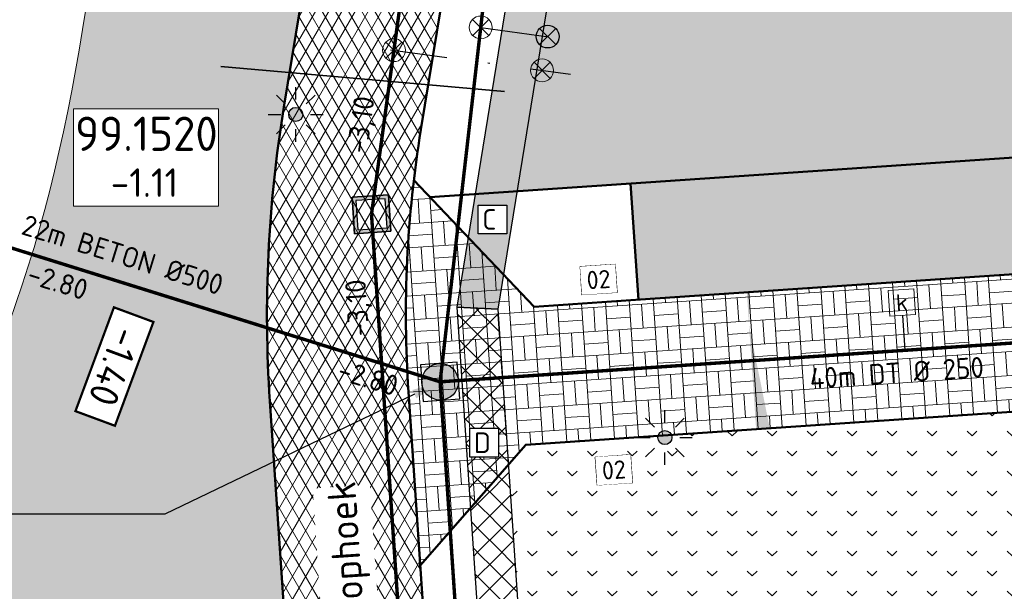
# Model space of a CAD drawing. Header units: metres. Extents: x 240159 to 241664, y 578380 to 583939.
# Tile 33 of 71: x 240513 to 240556, y 583579 to 583604. Entities that reach past the tile are written whole.
import ezdxf
from ezdxf import colors
from ezdxf.entities.mleader import LeaderData, LeaderLine
from ezdxf.enums import TextEntityAlignment as Align
from ezdxf.math import Vec2, Vec3

# ---------------------------------------------------------------- set-up
doc = ezdxf.new("R2010")
doc.units = ezdxf.units.M
doc.set_wipeout_variables(frame=1)
doc.linetypes.add('RI-HWA_HUISAANSLUITING', pattern=[4.8, 3, -1.8])
doc.linetypes.add('RI-VWA_HUISAANSLUITING', pattern=[6.1, 2.5, -1.8, 0, -1.8])
for name, color, linetype, lineweight in [('N-AL-HOOGTELABEL-S', 7, 'Continuous', 13), ('N-GV-GR-BOLLEN-A', 92, 'Continuous', 9), ('N-WE-IE-MEUBILAIR_WEGMEUBILAIR_LICHTMAST_MET_PASTEGEL-S', 7, 'Continuous', 25), ('N-WE-KL-MANTELBUIS-G', 7, 'KL-MANTELBUIS-N', 35), ('N-WE-KL-TRACE_WENSTRACE-A', 7, 'Continuous', 25), ('N-WE-RI-BOB-T', 7, 'Continuous', 13), ('N-WE-RI-MATERIAAL_DIAMETER_LENGTE-T', 7, 'Continuous', 13), ('N-WE-RI-STROOMRICHTING-S', 7, 'Continuous', 13), ('N-WE-VH-KANTOPSLUITING_BANDNUMMER-S', 7, 'Continuous', 13), ('N-WE-VH-KANTVERHARDING-GD', 4, 'Continuous', 50), ('N-WE-VH-VERHARDING_ASFALT_DEKLAAG-A', 252, 'Continuous', 18), ('N-WE-VH-VERHARDING_BETONSTRAATSTEEN_KEIFORMAAT_GRIJS-A', 251, 'Continuous', 9), ('N-WE-VH-VERHARDING_HALFVERHARDING-A', 234, 'Continuous', 9), ('N-WE-VH-VERKANTING-S', 7, 'Continuous', 25), ('X-XX-AL-VERWIJZING-T25', 7, 'Continuous', 25)]:
    doc.layers.add(name, color=color, linetype=linetype, lineweight=lineweight)
for name, color, linetype, lineweight, true_color in [('N-WE-RI-HWA_HUISAANSLUITING_PVC_125-G', 150, 'RI-HWA_HUISAANSLUITING', 25, 0x007fff), ('N-WE-RI-HWA_HULPSTUK-ONTSTOPPINGSSTUK-S', 150, 'Continuous', 25, 0x007fff), ('N-WE-RI-HWA_HULPSTUK_INLAAT-S', 150, 'Continuous', 13, 0x007fff), ('N-WE-RI-HWA_KOLK-S', 150, 'Continuous', 25, 0x007fff), ('N-WE-RI-HWA_LEIDINGINFO-S', 150, 'Continuous', 13, 0x007fff), ('N-WE-RI-HWA_RIOOLPUT-S', 150, 'Continuous', 13, 0x007fff), ('N-WE-RI-HWA_TRANSPORTLEIDING_BETON_500-G', 150, 'Continuous', 20, 0x007fff), ('N-WE-RI-VWA_HUISAANSLUITING_PVC_125-G', 20, 'RI-VWA_HUISAANSLUITING', 25, 0xff3f00), ('N-WE-RI-VWA_HULPSTUK_INLAAT-S', 20, 'Continuous', 13, 0xff3f00), ('N-WE-RI-VWA_HULPSTUK_ONTSTOPPINGSSTUK-S', 20, 'Continuous', 13, 0xff3f00), ('N-WE-RI-VWA_LEIDINGINFO-S', 20, 'Continuous', 13, 0xff3f00), ('N-WE-RI-VWA_PUTNUMMER-S', 20, 'Continuous', 13, 0xff3f00), ('N-WE-RI-VWA_RIOOLPUT-S', 20, 'Continuous', 13, 0xff3f00), ('N-WE-RI-VWA_TRANSPORTLEIDING_BETON_500-G', 20, 'Continuous', 20, 0xff3f00), ('X-XX-AL-VERWIJZING-NUTS_C-T18', 7, 'Continuous', 25, 0x01fe01), ('X-XX-AL-VERWIJZING-NUTS_D-T18', 7, 'Continuous', 25, 0xfe01fe)]:
    doc.layers.add(name, color=color, linetype=linetype, lineweight=lineweight, true_color=true_color)
doc.layers.add('X-XX-AL-HULPLIJN-G', color=6, linetype='Continuous', lineweight=18, plot=False)
doc.styles.add('NLCS-ISO', font='NLCS-ISO.ttf')
doc.styles.add('NLCS-ISO-ANNOTATIEF-T25', font='NLCS-ISO.ttf', dxfattribs={"height": 2.5})
doc.styles.add('NLCS-ISO-M1000-T25', font='NLCS-ISO.ttf', dxfattribs={"height": 2.5})
doc.linetypes.add('KL-MANTELBUIS-N', pattern='A,0,-2,[80,NLCS.SHX,S=1,R=0,X=0,Y=0],-2', length=4)
pattern_1 = [(45, (0, 0), (-0.5303300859, 0.5303300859), [0.5]), (135, (0, 0), (-0.5303300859, -0.5303300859), [0.5])]
pattern_2 = [(45, (0, 0), (-0.8749916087, 0.8749916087), [0.3, -0.937425]), (135, (0, 0), (-0.8749916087, -0.8749916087), [0.3, -0.937425])]

# ---------------------------------------------------------------- blocks, each defined once
blk = doc.blocks.new('*U39')
at = {"lineweight": -3}
h = blk.add_hatch(color=256, dxfattribs=at)
h.dxf.hatch_style = 1
h.paths.add_polyline_path([(2.13, -1.86), (1.86, 2.13), (-2.13, 1.86), (-1.86, -2.13)])
h.paths.add_polyline_path([(-1.49, -1.7), (-1.7, 1.49), (1.49, 1.7), (1.7, -1.49)], flags=16)
at = {"lineweight": -3, "flags": 128}
for points in [[(2.13, -1.86), (-1.86, -2.13), (-2.13, 1.86), (1.86, 2.13)], [(-2.13, 1.86), (-1.86, -2.13), (2.13, -1.86), (1.86, 2.13)], [(-1.7, 1.49), (-1.49, -1.7), (1.7, -1.49), (1.49, 1.7)]]:
    blk.add_lwpolyline(points, close=True, dxfattribs=at)
blk = doc.blocks.new('*U51')
h = blk.add_hatch(color=256)
h.dxf.hatch_style = 1
h.paths.add_polyline_path([(-1.99, -0.15, 1), (1.99, 0.15, 1)])
at = {"lineweight": -3, "flags": 128}
blk.add_lwpolyline([(-1.85, -2.14), (2.14, -1.85), (1.85, 2.14), (-2.14, 1.85)], close=True, dxfattribs=at)
at = {"lineweight": -3}
blk.add_circle((0, 0), 2, dxfattribs=at)
blk = doc.blocks.new('SRI-PUTNUMMER-SO')
blk.add_wipeout([(-18.263, 4.251), (-5.557, 4.251), (-5.557, -4.289), (-18.263, -4.289)])
blk.add_lwpolyline([(-18.263, 4.251), (-5.557, 4.251), (-5.557, -4.289), (-18.263, -4.289)], close=True)
at = {"ltscale": 0.1, "style": 'NLCS-ISO'}
blk.add_attdef('PUTNR', text='', height=3.5, dxfattribs=at).set_placement((-11.881, 2.059), align=Align.MIDDLE_CENTER)
blk.add_attdef('PUTHGT_001', (-15.756, -3.47), '', height=2.5, dxfattribs=at)
blk = doc.blocks.new('*U78')
at = {"color": 0}
blk.add_line((-0.174, -1.248), (0.174, 1.248), dxfattribs=at)
at = {"layer": 'N-WE-RI-STROOMRICHTING-S', "color": 0}
blk.add_solid([(-0.174, -1.248), (0.798, 1.161), (-0.45, 1.335)], dxfattribs=at)
at = {"layer": 'N-WE-RI-BOB-T', "color": 0, "style": 'NLCS-ISO'}
for tag, p in [('BOB_RECHTS', (3.358, 35.947)), ('BOB_LINKS', (-6.619, -35.757))]:
    blk.add_attdef(tag, text='', height=1.8, rotation=82.07844, dxfattribs=at).set_placement(p, align=Align.MIDDLE_CENTER)
at = {"layer": 'N-WE-RI-MATERIAAL_DIAMETER_LENGTE-T', "color": 0, "style": 'NLCS-ISO'}
blk.add_attdef('RIOOLINFO_001', (-2.627, -11.538), '', height=1.8, rotation=82.07844, dxfattribs=at)
blk = doc.blocks.new('*U90')
at = {"color": 0}
blk.add_line((0.083, -1.257), (-0.083, 1.257), dxfattribs=at)
at = {"layer": 'N-WE-RI-STROOMRICHTING-S', "color": 0}
blk.add_solid([(0.083, -1.257), (0.546, 1.299), (-0.712, 1.216)], dxfattribs=at)
at = {"layer": 'N-WE-RI-BOB-T', "color": 0, "style": 'NLCS-ISO'}
for tag, p in [('BOB_RECHTS', (-4.597, 44.967)), ('BOB_LINKS', (1.365, -45.442))]:
    blk.add_attdef(tag, text='', height=1.8, rotation=93.77314, dxfattribs=at).set_placement(p, align=Align.MIDDLE_CENTER)
at = {"layer": 'N-WE-RI-MATERIAAL_DIAMETER_LENGTE-T', "color": 0, "style": 'NLCS-ISO'}
blk.add_attdef('RIOOLINFO_001', (-0.234, -11.831), '', height=1.8, rotation=93.77314, dxfattribs=at)
blk = doc.blocks.new('SRI-HULP_INLAAT')
at = {"flags": 128}
for points in [[(-0.708, 0.706), (0.708, -0.706)], [(0.706, 0.708), (-0.706, -0.708)]]:
    blk.add_lwpolyline(points, dxfattribs=at)
blk.add_circle((0, 0), 1)
blk = doc.blocks.new('SRI-HULP_ONTSTOP')
h = blk.add_hatch(color=256)
h.dxf.hatch_style = 1
h.paths.add_polyline_path([(-0.707, 0.707, 0.198912), (-1, 0, 0.198912), (-0.707, -0.707), (0, 0)])
h = blk.add_hatch(color=256)
h.dxf.hatch_style = 1
h.paths.add_polyline_path([(1, 0, 0.198912), (0.707, 0.707), (0, 0), (0.707, -0.707, 0.198912)])
for p, q in [((-0.707, 0.707), (0.707, -0.707)), ((-0.707, -0.707), (0.707, 0.707))]:
    blk.add_line(p, q)
blk.add_circle((0, 0), 1)
blk = doc.blocks.new('N-SIE-WEG_LICHTMAST_SPOT-SO')
h = blk.add_hatch(color=256)
edge = h.paths.add_edge_path()
edge.add_arc((0, 0), 0.77, 0, 360)
for p, q in [((0, 1.62), (0, 3)), ((-2.12, 2.12), (-1.15, 1.15)), ((1.15, 1.15), (2.12, 2.12)), ((-3, 0), (-1.62, 0)), ((1.62, 0), (3, 0)), ((-2.12, -2.12), (-1.15, -1.15)), ((0, -3), (0, -1.62)), ((1.15, -1.15), (2.12, -2.12))]:
    blk.add_line(p, q)
blk.add_circle((0, 0), 0.77)
at = {"style": 'NLCS-ISO'}
blk.add_attdef('TYPE', text='', height=1.8, dxfattribs=at).set_placement((0, 3), align=Align.BOTTOM_CENTER)
blk = doc.blocks.new('N_lichtmast')
blk.add_blockref('N-SIE-WEG_LICHTMAST_SPOT-SO', (0, 0))
blk = doc.blocks.new('SRI-KOLK-SO')
at = {"color": 0, "linetype": 'ByBlock', "lineweight": 18}
blk.add_lwpolyline([(-1.125, -1.125), (1.125, -1.125), (1.125, 1.125), (-1.125, 1.125)], close=True, dxfattribs=at)
at = {"color": 0, "linetype": 'ByBlock', "lineweight": 18, "style": 'NLCS-ISO'}
blk.add_text('k', height=1.5, dxfattribs=at).set_placement((0, 0), align=Align.MIDDLE_CENTER)
blk = doc.blocks.new('*U144')
at = {"layer": 'N-WE-RI-BOB-T', "color": 0, "style": 'NLCS-ISO'}
for tag, p in [('BOB_RECHTS', (76.717, 3.568)), ('BOB_LINKS', (-37.4, -4.166))]:
    blk.add_attdef(tag, text='', height=1.8, rotation=3.87749, dxfattribs=at).set_placement(p, align=Align.MIDDLE_CENTER)
at = {"layer": 'N-WE-RI-MATERIAAL_DIAMETER_LENGTE-T', "color": 0, "style": 'NLCS-ISO'}
blk.add_attdef('RIOOLINFO_001', (-11.573, -3.602), '', height=1.8, rotation=3.87749, dxfattribs=at)
blk = doc.blocks.new('*U190')
at = {"layer": 'N-WE-RI-BOB-T', "color": 0, "style": 'NLCS-ISO'}
for tag, p in [('BOB_LINKS', (-12.793, 2.256)), ('BOB_RECHTS', (14.373, -6.154))]:
    blk.add_attdef(tag, text='', height=1.8, rotation=342.79796, dxfattribs=at).set_placement(p, align=Align.MIDDLE_CENTER)
at = {"layer": 'N-WE-RI-MATERIAAL_DIAMETER_LENGTE-T', "color": 0, "style": 'NLCS-ISO'}
blk.add_attdef('RIOOLINFO_001', (-18.537, 7.2), '', height=1.8, rotation=342.79796, dxfattribs=at)
blk = doc.blocks.new('*U195')
for points in [[(-6.544, 0.6), (-6.544, 0), (0, 0)], [(4.556, 0.6), (4.556, 0), (0, 0)]]:
    blk.add_solid(points)
blk = doc.blocks.new('*U246')
blk.add_lwpolyline([(-1.543, 0.759), (-1.543, 3.237), (1.543, 3.237), (1.543, 0.759)], close=True)
blk.add_wipeout([(-1.543, 0.759), (-1.543, 3.237), (1.543, 3.237), (1.543, 0.759)])
at = {"ltscale": 0.1, "style": 'NLCS-ISO'}
blk.add_attdef('NR', text='', height=1.6, dxfattribs=at).set_placement((0, 1.998), align=Align.MIDDLE_CENTER)
blk = doc.blocks.new('SAL-HOOGTELABEL_AANLEG-SO')
blk.add_wipeout([(-4.843, 1.799), (4.851, 1.799), (4.851, -1.887), (-4.843, -1.887)])
at = {"const_width": 0.2}
blk.add_lwpolyline([(-4.843, 1.799), (4.851, 1.799), (4.851, -1.887), (-4.843, -1.887)], close=True, dxfattribs=at)
at = {"style": 'NLCS-ISO'}
blk.add_attdef('HOOGTE', text='', height=2, dxfattribs=at).set_placement((0, 0), align=Align.MIDDLE_CENTER)

msp = doc.modelspace()

# ---------------------------------------------------------------- hatches: boundary and pattern name
at = {"layer": 'N-GV-GR-BOLLEN-A'}
h = msp.add_hatch(dxfattribs=at)
h.set_pattern_fill('AGR-BOLLEN', color=256, scale=0.5, pattern_type=2)
h.set_pattern_definition(pattern_2)
h.paths.add_polyline_path([(240686.474, 583735.503), (240748.725, 583739.722, -0.460694), (240763.66, 583724.475), (240761.251, 583697.29, 0.066949), (240762.114, 583678.259), (240765.893, 583657.375, -0.027843), (240768.68, 583634.896), (240773.404, 583565.204), (240779.941, 583574.402), (240778.573, 583636.488), (240794.946, 583725.789), (240796.591, 583769.562), (240796.764, 583773.057), (240793.275, 583772.783, -0.084188), (240757.188, 583776.178), (240741.334, 583780.426, 0.228324), (240682.712, 583765.292, -0.000854), (240659.229, 583745.644, -0.22007), (240596.227, 583728.709), (240513.155, 583743.564, 0.594048), (240482.46, 583699.445), (240488.768, 583688.3), (240507.69, 583654.865, -0.173814), (240514.477, 583598.584, -0.118522), (240502.533, 583574.041), (240526.377, 583548.37), (240523.712, 583587.68, -0.057678), (240524.325, 583600.551), (240529.022, 583629.153, 0.12265), (240527.101, 583652.738), (240518.082, 583679.469, -0.491873), (240530.436, 583697.965), (240589.679, 583701.98, 0.267474), (240599.665, 583708.673, -0.267474), (240611.311, 583716.476), (240665.692, 583720.162, 0.292007), (240674.317, 583726.529, -0.292007)])
h = msp.add_hatch(dxfattribs=at)
h.set_pattern_fill('AGR-BOLLEN', color=256, scale=0.5, pattern_type=2)
h.set_pattern_definition(pattern_2)
h.paths.add_polyline_path([(240592.89, 583688.471, 0.395982), (240587.065, 583693.244), (240531.014, 583689.445, 0.491873), (240526.174, 583682.199), (240534.705, 583656.913, -0.136156), (240538.638, 583622.05), (240534.542, 583596.871), (240604.276, 583601.598)])
edge = h.paths.add_edge_path()
edge.add_line((240598.218, 583661.676), (240604.182, 583662.08))
edge.add_line((240604.182, 583662.08), (240600.557, 583690.991))
edge.add_arc((240594.644, 583690.249), 5.96, 7.1467, 39.8395)
edge.add_line((240599.22, 583694.067), (240591.854, 583693.568))
edge.add_arc((240587.437, 583687.756), 7.3, 7.4668, 52.7654, ccw=False)
edge.add_line((240594.675, 583688.705), (240598.218, 583661.676))
edge = h.paths.add_edge_path()
edge.add_line((240600.692, 583642.8), (240606.322, 583643.181))
edge.add_arc((240357.203, 583622.695), 249.96, 4.70113, 7.14666)
edge.add_line((240605.221, 583653.792), (240604.743, 583657.608))
edge.add_line((240604.743, 583657.608), (240598.804, 583657.205))
edge.add_line((240598.804, 583657.205), (240600.692, 583642.8))
h.paths.add_polyline_path([(240606.652, 583638.693), (240601.278, 583638.329), (240606.076, 583601.72), (240609.144, 583601.928)])
h = msp.add_hatch(dxfattribs=at)
h.set_pattern_fill('AGR-BOLLEN', color=256, scale=0.5, pattern_type=2)
h.set_pattern_definition(pattern_2)
h.paths.add_polyline_path([(240605.799, 583589.774), (240604.946, 583590.518), (240534.907, 583585.771), (240534.163, 583584.918), (240536.611, 583548.801), (240607.947, 583553.636), (240608.247, 583553.656)])
at = {"layer": 'N-WE-KL-TRACE_WENSTRACE-A', "transparency": 33554559}
h = msp.add_hatch(dxfattribs=at)
h.set_pattern_fill('AKL-TRACE', color=256, scale=0.5, pattern_type=2)
h.set_pattern_definition(pattern_1)
edge = h.paths.add_edge_path()
edge.add_arc((240587.437, 583687.756), 7.3, 7.4668, 93.8775)
edge.add_line((240586.943, 583695.04), (240530.892, 583691.24))
edge.add_arc((240531.386, 583683.957), 7.3, 93.8775, 198.6428)
edge.add_line((240524.469, 583681.624), (240533.016, 583656.288))
edge.add_arc((240473.846, 583632.393), 63.813, -9.06779, 21.99004, ccw=False)
edge.add_line((240536.861, 583622.336), (240531.893, 583591.795))
edge.add_line((240531.893, 583591.795), (240533.703, 583591.71))
edge.add_line((240533.703, 583591.71), (240538.638, 583622.05))
edge.add_arc((240473.846, 583632.393), 65.613, 350.92983, 381.9438)
edge.add_line((240534.705, 583656.913), (240526.174, 583682.199))
edge.add_arc((240531.386, 583683.957), 5.5, 93.8775, 198.6428, ccw=False)
edge.add_line((240531.014, 583689.445), (240587.065, 583693.244))
edge.add_arc((240587.437, 583687.756), 5.5, 7.4668, 93.8775, ccw=False)
edge.add_line((240592.89, 583688.471), (240605.769, 583590.208))
edge.add_line((240605.769, 583590.208), (240607.561, 583590.386))
edge.add_line((240607.561, 583590.386), (240594.675, 583688.705))
h = msp.add_hatch(dxfattribs=at)
h.set_pattern_fill('AKL-TRACE', color=256, scale=0.5, pattern_type=2)
h.set_pattern_definition(pattern_1)
h.paths.add_polyline_path([(240456.95, 583627.494, -0.069676), (240450.173, 583638.139), (240447.648, 583637.66, 0.072875), (240455.048, 583625.872), (240512.538, 583558.455, 0.0898), (240521.64, 583551.01), (240530.269, 583546.567), (240535.096, 583546.894), (240524.569, 583552.314, -0.105768), (240514.44, 583560.077)])
h = msp.add_hatch(dxfattribs=at)
h.set_pattern_fill('AKL-TRACE', color=256, scale=0.5, pattern_type=2)
h.set_pattern_definition(pattern_1)
h.paths.add_polyline_path([(240533.703, 583591.71), (240531.893, 583591.795), (240534.815, 583548.679), (240536.611, 583548.801)])
at = {"layer": 'N-WE-VH-VERHARDING_ASFALT_DEKLAAG-A'}
h = msp.add_hatch(dxfattribs=at)
h.set_pattern_fill('AVH-ASFALT', color=256, scale=0.5, pattern_type=2)
h.set_pattern_definition([(60, (0, 0), (-0.4330127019, 0.25), []), (120, (0, 0), (-0.4330127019, -0.25), [])])
edge = h.paths.add_edge_path()
edge.add_line((240767.256, 583566.003), (240762.614, 583634.485))
edge.add_arc((240565.606, 583621.132), 197.46, 3.87749, 10.25709)
edge.add_line((240759.91, 583656.293), (240756.131, 583677.176))
edge.add_arc((240832.432, 583690.983), 77.54, 174.93648, 190.25709, ccw=False)
edge.add_line((240755.195, 583697.827), (240757.603, 583725.012))
edge.add_arc((240749.675, 583725.714), 7.96, 354.9365, 453.8775)
edge.add_line((240749.136, 583733.656), (240686.885, 583729.437))
edge.add_arc((240687.423, 583721.495), 7.96, 93.8775, 186.2871)
edge.add_line((240679.511, 583720.623), (240682.9, 583689.861))
edge.add_arc((240481.578, 583667.681), 202.54, -2.56616, 6.28712, ccw=False)
edge.add_arc((240881.177, 583649.772), 197.46, 177.43384, 187.6032)
edge.add_line((240685.453, 583623.645), (240687.834, 583605.814))
edge.add_arc((240487.074, 583579.016), 202.54, 3.87749, 7.6032, ccw=False)
edge.add_line((240689.151, 583592.712), (240691.19, 583562.626))
edge.add_line((240691.19, 583562.626), (240686.121, 583562.282))
edge.add_line((240686.121, 583562.282), (240684.082, 583592.369))
edge.add_arc((240487.074, 583579.016), 197.46, 3.87749, 7.6032)
edge.add_line((240682.798, 583605.142), (240680.418, 583622.973))
edge.add_arc((240881.177, 583649.772), 202.54, 177.43384, 187.6032, ccw=False)
edge.add_arc((240481.578, 583667.681), 197.46, 357.43384, 366.28712)
edge.add_line((240677.851, 583689.305), (240675.678, 583709.023))
edge.add_arc((240669.754, 583708.37), 5.96, 6.2871, 93.8775)
edge.add_line((240669.351, 583714.316), (240611.722, 583710.41))
edge.add_arc((240612.26, 583702.469), 7.96, 93.8775, 187.1467)
edge.add_line((240604.362, 583701.478), (240610.262, 583654.424))
edge.add_arc((240357.203, 583622.695), 255.04, 3.87749, 7.14666, ccw=False)
edge.add_line((240611.659, 583639.942), (240617.242, 583557.574))
edge.add_line((240617.242, 583557.574), (240612.174, 583557.23))
edge.add_line((240612.174, 583557.23), (240606.591, 583639.598))
edge.add_arc((240357.203, 583622.695), 249.96, 3.87749, 7.14666)
edge.add_line((240605.221, 583653.792), (240600.557, 583690.991))
edge.add_arc((240594.644, 583690.249), 5.96, 7.1467, 93.8775)
edge.add_line((240594.24, 583696.196), (240530.847, 583691.899))
edge.add_arc((240531.386, 583683.957), 7.96, 93.8775, 198.6428)
edge.add_line((240523.843, 583681.413), (240532.861, 583654.682))
edge.add_arc((240480.709, 583637.087), 55.04, -9.3268, 18.6428, ccw=False)
edge.add_line((240535.022, 583628.167), (240530.324, 583599.566))
edge.add_arc((240579.624, 583591.469), 49.96, 170.6732, 183.8775)
edge.add_line((240529.778, 583588.091), (240532.319, 583550.603))
edge.add_line((240532.319, 583550.603), (240527.251, 583550.26))
edge.add_arc((240521.311, 583549.843), 5.954, -29.8124, 4.0107, ccw=False)
edge.add_line((240526.477, 583546.883), (240523.712, 583587.68))
edge.add_arc((240579.624, 583591.469), 56.04, 170.6732, 183.8775, ccw=False)
edge.add_line((240524.325, 583600.551), (240529.022, 583629.153))
edge.add_arc((240480.709, 583637.087), 48.96, 350.6732, 378.6428)
edge.add_line((240527.101, 583652.738), (240518.082, 583679.469))
edge.add_arc((240531.386, 583683.957), 14.04, 93.8775, 198.6428, ccw=False)
edge.add_line((240530.436, 583697.965), (240589.679, 583701.98))
edge.add_arc((240588.865, 583713.993), 12.04, 273.8775, 333.776)
edge.add_arc((240612.26, 583702.469), 14.04, 93.8775, 153.776, ccw=False)
edge.add_line((240611.311, 583716.476), (240665.692, 583720.162))
edge.add_arc((240665.019, 583730.1), 9.96, 273.8775, 338.9903)
edge.add_arc((240687.423, 583721.495), 14.04, 93.8775, 158.9903, ccw=False)
edge.add_line((240686.474, 583735.503), (240748.725, 583739.722))
edge.add_arc((240749.675, 583725.714), 14.04, -5.0635, 93.8775, ccw=False)
edge.add_line((240763.66, 583724.475), (240761.251, 583697.29))
edge.add_arc((240832.432, 583690.983), 71.46, 174.93648, 190.25709)
edge.add_line((240762.114, 583678.259), (240765.893, 583657.375))
edge.add_arc((240565.606, 583621.132), 203.54, 3.87749, 10.25709, ccw=False)
edge.add_line((240768.68, 583634.896), (240773.73, 583560.394))
edge.add_arc((240780.413, 583564.719), 7.96, 183.8775, 212.9068, ccw=False)
edge.add_line((240772.471, 583564.18), (240772.324, 583566.347))
edge.add_line((240772.324, 583566.347), (240767.256, 583566.003))
at = {"layer": 'N-WE-VH-VERHARDING_BETONSTRAATSTEEN_KEIFORMAAT_GRIJS-A'}
h = msp.add_hatch(dxfattribs=at)
h.set_pattern_fill('AVH-BSS_KEIFORMAAT_BLOK', color=256, scale=5, angle=363.8775, pattern_type=2)
h.set_pattern_definition([(3.87749384, (0, 0), (-0.071004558, 1.0475964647), []), (3.87749384, (-0.0355, 0.5238), (0.9765919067, 1.1186010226), [1.05, -1.05]), (93.87749384, (0, 0), (-1.0475964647, -0.071004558), []), (93.87749384, (-0.5238, -0.0355), (-1.1186010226, 0.9765919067), [1.05, -1.05])])
h.paths.add_polyline_path([(240604.946, 583590.518), (240610.23, 583585.904), (240609.154, 583601.788), (240604.541, 583596.504), (240601.298, 583596.284), (240576.355, 583594.594), (240564.882, 583593.816), (240539.939, 583592.125), (240535.279, 583591.809), (240530.012, 583597.352, 0.046461), (240529.778, 583588.091), (240530.294, 583580.486), (240534.907, 583585.771)])
at = {"layer": 'N-WE-VH-VERHARDING_HALFVERHARDING-A'}
h = msp.add_hatch(dxfattribs=at)
h.set_pattern_fill('AVH-HALFVERHARDING', color=256, scale=0.25, pattern_type=2)
h.set_pattern_definition([(50, (0, 0), (1.7931504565, -0.1568803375), [0.1875, -2.0625]), (355, (0, 0), (-0.346878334, 1.880480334), [0.15, -1.65]), (100.4514, (0.1494, -0.013), (1.4462734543, 1.723598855), [0.159350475, -1.75285528]), (46.1842, (0, 0.5), (2.6681026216, -0.413797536), [0.28125, -3.09375]), (96.6356, (0.2223, 0.4655), (2.336656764, 2.435294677), [0.23902572, -2.6292825]), (351.1842, (0, 0.5), (2.336654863, 2.435296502), [0.225, -2.475]), (21, (0.25, 0.375), (1.4922676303, -1.0065472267), [0.1875, -2.0625]), (326, (0.25, 0.375), (0.60828833, 1.8128751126), [0.15, -1.65]), (71.4514, (0.3744, 0.2911), (2.1005565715, 0.806326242), [0.159350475, -1.75285528]), (37.5, (0, 0), (0.0303996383, 0.8322346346), [0, -1.63, 0, -1.675, 0, -1.65625]), (7.5, (0, 0), (0.6576738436, 0.9860292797), [0, -0.955, 0, -1.5925, 0, -0.63125]), (327.5, (-0.5575, 0), (1.3345560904, -0.05638717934), [0, -0.625, 0, -1.95, 0, -2.5875]), (317.5, (-0.8075, 0), (1.4579654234, 0.2502624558), [0, -0.8125, 0, -1.295, 0, -1.8375])])
h.paths.add_polyline_path([(240601.053, 583601.379), (240539.494, 583597.207), (240539.839, 583592.119), (240539.939, 583592.125), (240564.882, 583593.816), (240576.355, 583594.594), (240601.298, 583596.284), (240601.398, 583596.291)])

# ---------------------------------------------------------------- linework, layer by layer
at = {"layer": 'N-WE-KL-MANTELBUIS-G', "linetype": 'KL-MANTELBUIS-N', "ltscale": 2}
msp.add_line((240533.986, 583601.231), (240521.565, 583602.332), dxfattribs=at)
at = {"layer": 'N-WE-KL-TRACE_WENSTRACE-A', "transparency": 33554559}
msp.add_lwpolyline([(240594.675, 583688.705, 0.395982), (240586.943, 583695.04), (240530.892, 583691.24, 0.491873), (240524.469, 583681.624), (240533.016, 583656.288, -0.136351), (240536.861, 583622.336), (240531.893, 583591.795), (240533.703, 583591.71), (240538.638, 583622.05, 0.136156), (240534.705, 583656.913), (240526.174, 583682.199, -0.491873), (240531.014, 583689.445), (240587.065, 583693.244, -0.395982), (240592.89, 583688.471), (240605.769, 583590.208), (240607.561, 583590.386)], format="xyb", close=True, dxfattribs=at)
msp.add_lwpolyline([(240533.703, 583591.71), (240531.893, 583591.795)], dxfattribs=at)
msp.add_lwpolyline([(240533.703, 583591.71), (240531.893, 583591.795), (240534.815, 583548.679), (240536.611, 583548.801)], close=True, dxfattribs=at)
at = {"layer": 'N-WE-RI-HWA_HUISAANSLUITING_PVC_125-G'}
for p, q in [((240532.94, 583604.038), (240537.066, 583603.474)), ((240551.511, 583589.903), (240551.407, 583591.432))]:
    msp.add_line(p, q, dxfattribs=at)
at = {"layer": 'N-WE-RI-HWA_TRANSPORTLEIDING_BETON_500-G', "const_width": 0.15, "flags": 128}
for points in [[(240531.162, 583588.524), (240536.486, 583634.987), (240522.321, 583684.705), (240527.297, 583692.472), (240606.598, 583697.704)], [(240531.162, 583588.524), (240763.25, 583604.254)], [(240531.162, 583588.524), (240510.619, 583594.94)], [(240533.591, 583552.694), (240531.162, 583588.524)]]:
    msp.add_lwpolyline(points, dxfattribs=at)
at = {"layer": 'N-WE-RI-VWA_HUISAANSLUITING_PVC_125-G'}
msp.add_line((240528.984, 583603.064), (240536.863, 583601.988), dxfattribs=at)
at = {"layer": 'N-WE-RI-VWA_TRANSPORTLEIDING_BETON_500-G', "const_width": 0.15, "flags": 128}
for points in [[(240528.159, 583595.86), (240534.124, 583639.524), (240520.862, 583685.836), (240526.553, 583694.154), (240602.066, 583699.272)], [(240531.096, 583552.525), (240528.159, 583595.86)]]:
    msp.add_lwpolyline(points, dxfattribs=at)
at = {"layer": 'N-WE-VH-KANTVERHARDING-GD', "ltscale": 0.1}
for p, q in [((240530.715, 583596.612), (240609.144, 583601.928)), ((240539.839, 583592.119), (240539.494, 583597.207))]:
    msp.add_line(p, q, dxfattribs=at)
msp.add_lwpolyline([(240532.861, 583654.682, -0.12265), (240535.022, 583628.167), (240530.324, 583599.566, 0.057678), (240529.778, 583588.091), (240532.319, 583550.603), (240527.251, 583550.26, -0.148662), (240526.477, 583546.883), (240523.712, 583587.68, -0.057678), (240524.325, 583600.551), (240529.022, 583629.153, 0.12265), (240527.101, 583652.738)], format="xyb", dxfattribs=at)
msp.add_lwpolyline([(240530.012, 583597.352), (240535.279, 583591.809), (240539.939, 583592.125), (240564.882, 583593.816), (240576.355, 583594.594), (240601.298, 583596.284), (240604.541, 583596.504), (240609.154, 583601.788)], dxfattribs=at)
at = {"layer": 'N-WE-VH-KANTVERHARDING-GD', "ltscale": 0.1, "flags": 128}
msp.add_lwpolyline([(240610.23, 583585.904), (240604.946, 583590.518), (240534.907, 583585.771), (240530.294, 583580.486)], dxfattribs=at)
at = {"layer": 'X-XX-AL-HULPLIJN-G', "ltscale": 0.1}
msp.add_lwpolyline([(240526.377, 583548.37), (240502.533, 583574.041, 0.118522), (240514.477, 583598.584, 0.173814), (240507.69, 583654.865), (240488.768, 583688.3), (240482.46, 583699.445, -0.594048), (240513.155, 583743.564), (240596.227, 583728.709, 0.22007), (240659.229, 583745.644, 0.000854), (240682.712, 583765.292, -0.228324), (240741.334, 583780.426), (240757.188, 583776.178, 0.084188), (240793.275, 583772.783), (240796.764, 583773.057), (240796.591, 583769.562), (240794.946, 583725.789), (240778.573, 583636.488), (240779.941, 583574.402), (240773.404, 583565.204)], format="xyb", dxfattribs=at)

# ---------------------------------------------------------------- block references
at = {"layer": 'N-WE-IE-MEUBILAIR_WEGMEUBILAIR_LICHTMAST_MET_PASTEGEL-S', "xscale": 0.4, "yscale": 0.4, "zscale": 0.4}
for p in [(240524.842, 583600.228), (240541, 583586.084)]:
    msp.add_blockref('N_lichtmast', p, dxfattribs=at)
at = {"layer": 'N-WE-RI-HWA_HULPSTUK-ONTSTOPPINGSSTUK-S', "xscale": 0.5, "yscale": 0.5, "zscale": 0.5}
msp.add_blockref('SRI-HULP_ONTSTOP', (240535.868, 583603.638), dxfattribs=at)
at = {"layer": 'N-WE-RI-HWA_HULPSTUK_INLAAT-S', "xscale": 0.5, "yscale": 0.5, "zscale": 0.5}
msp.add_blockref('SRI-HULP_INLAAT', (240532.94, 583604.038), dxfattribs=at)
at = {"layer": 'N-WE-RI-HWA_KOLK-S', "xscale": 0.5, "yscale": 0.5, "zscale": 0.5, "rotation": 3.877493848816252}
msp.add_blockref('SRI-KOLK-SO', (240551.369, 583591.993), dxfattribs=at)
at = {"layer": 'N-WE-RI-HWA_LEIDINGINFO-S'}
ref = msp.add_blockref('*U190', (240520.887, 583591.761), dxfattribs=dict(at, xscale=0.5, yscale=0.5, zscale=0.5))
ref.add_attrib('RIOOLINFO_001', '22m BETON %%C500', (240512.78, 583595.001), dxfattribs={"layer": 'N-WE-RI-MATERIAAL_DIAMETER_LENGTE-T', "color": 0, "height": 0.9, "rotation": 342.798, "style": 'NLCS-ISO'})
ref.add_attrib('BOB_LINKS_001', '-2.80', (240513.025, 583592.872), dxfattribs={"layer": 'N-WE-RI-BOB-T', "color": 0, "height": 0.9, "rotation": 342.798, "style": 'NLCS-ISO'})
ref.add_attrib('BOB_RECHTS_001', '-2.80', (240526.608, 583588.666), dxfattribs={"layer": 'N-WE-RI-BOB-T', "color": 0, "height": 0.9, "rotation": 342.798, "style": 'NLCS-ISO'})
ref = msp.add_blockref('*U144', (240551.222, 583589.883), dxfattribs=dict(at, xscale=0.5, yscale=0.5, zscale=0.5))
ref.add_attrib('RIOOLINFO_001', '40m DT %%C 250', (240547.366, 583588.213), dxfattribs={"layer": 'N-WE-RI-MATERIAAL_DIAMETER_LENGTE-T', "color": 0, "height": 0.9, "rotation": 3.8775, "style": 'NLCS-ISO'})
at = {"layer": 'N-WE-RI-HWA_RIOOLPUT-S', "xscale": 0.4, "yscale": 0.4, "zscale": 0.4}
msp.add_blockref('*U51', (240531.162, 583588.524), dxfattribs=at)
at = {"layer": 'N-WE-RI-VWA_HULPSTUK_INLAAT-S', "xscale": 0.5, "yscale": 0.5, "zscale": 0.5}
msp.add_blockref('SRI-HULP_INLAAT', (240529.14, 583603.043), dxfattribs=at)
at = {"layer": 'N-WE-RI-VWA_HULPSTUK_ONTSTOPPINGSSTUK-S', "xscale": 0.5, "yscale": 0.5, "zscale": 0.5}
msp.add_blockref('SRI-HULP_ONTSTOP', (240535.625, 583602.157), dxfattribs=at)
at = {"layer": 'N-WE-RI-VWA_LEIDINGINFO-S'}
ref = msp.add_blockref('*U78', (240531.091, 583617.727), dxfattribs=dict(at, xscale=0.5, yscale=0.5, zscale=0.5))
ref.add_attrib('RIOOLINFO_001', '44m PVC %%C 250', (240529.988, 583613.473), dxfattribs={"layer": 'N-WE-RI-MATERIAAL_DIAMETER_LENGTE-T', "color": 0, "height": 0.9, "rotation": 82.0784, "style": 'NLCS-ISO'})
ref.add_attrib('BOB_LINKS_001', '-3,10', (240527.955, 583598.484), dxfattribs={"layer": 'N-WE-RI-BOB-T', "color": 0, "height": 0.9, "rotation": 82.0784, "style": 'NLCS-ISO'})
ref.add_attrib('BOB_RECHTS_001', '-3.00', (240533.023, 583634.256), dxfattribs={"layer": 'N-WE-RI-BOB-T', "color": 0, "height": 0.9, "rotation": 82.0784, "style": 'NLCS-ISO'})
at = {"layer": 'N-WE-RI-VWA_RIOOLPUT-S', "xscale": 0.4, "yscale": 0.4, "zscale": 0.4}
msp.add_blockref('*U39', (240528.159, 583595.86), dxfattribs=at)
at = {"layer": 'N-WE-VH-VERKANTING-S', "rotation": 273.8774938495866}
msp.add_blockref('*U195', (240544.683, 583590.999), dxfattribs=at)

# ---------------------------------------------------------------- next in the draw order: block references
at = {"layer": 'N-WE-RI-VWA_PUTNUMMER-S'}
ref = msp.add_blockref('SRI-PUTNUMMER-SO', (240524.248, 583598.353), dxfattribs=dict(at, xscale=0.5, yscale=0.5, zscale=0.5))
ref.add_attrib('PUTNR', '99.1520', dxfattribs={"layer": '0', "ltscale": 0.1, "height": 1.5, "style": 'NLCS-ISO'}).set_placement((240518.308, 583599.383), align=Align.MIDDLE_CENTER)
ref.add_attrib('PUTHGT_001', '-1.11', (240516.745, 583596.618), dxfattribs={"layer": '0', "ltscale": 0.1, "height": 1.25, "style": 'NLCS-ISO'})
at = {"layer": 'N-WE-VH-KANTOPSLUITING_BANDNUMMER-S', "xscale": 0.5, "yscale": 0.5, "zscale": 0.5}
for p, rotation in [((240538.164, 583592.005), 3.877493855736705), ((240538.834, 583583.669), 3.877493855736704)]:
    msp.add_blockref('*U246', p, dxfattribs=dict(at, rotation=rotation)).add_auto_attribs({'NR': '02'})

# ---------------------------------------------------------------- next in the draw order: texts
at = {"layer": 'X-XX-AL-VERWIJZING-NUTS_C-T18', "insert": (240533.007, 583596.084), "char_height": 0.9, "width": 0.9, "attachment_point": 1, "style": 'NLCS-ISO-ANNOTATIEF-T25', "bg_fill": 19, "box_fill_scale": 1.2, "bg_fill_color": 256, "bg_fill_transparency": 0}
msp.add_mtext('C', dxfattribs=at)
at = {"layer": 'X-XX-AL-VERWIJZING-NUTS_D-T18', "insert": (240532.642, 583586.308), "char_height": 0.9, "width": 0.9, "attachment_point": 1, "style": 'NLCS-ISO-ANNOTATIEF-T25', "bg_fill": 19, "box_fill_scale": 1.2, "bg_fill_color": 256, "bg_fill_transparency": 0}
msp.add_mtext('D', dxfattribs=at)
at = {"layer": 'X-XX-AL-VERWIJZING-T25', "insert": (240526.612, 583577.992), "char_height": 1.25, "attachment_point": 1, "rotation": 93.8775, "style": 'NLCS-ISO-ANNOTATIEF-T25', "bg_fill": 3, "box_fill_scale": 1.5, "bg_fill_color": 256, "bg_fill_transparency": 0}
msp.add_mtext_dynamic_manual_height_columns('Tophoek', width=5.28647, gutter_width=6.25, heights=[0], dxfattribs=at)

# ---------------------------------------------------------------- next in the draw order: block references
at = {"layer": 'N-WE-RI-VWA_LEIDINGINFO-S'}
ref = msp.add_blockref('*U90', (240529.907, 583569.357), dxfattribs=dict(at, xscale=0.5, yscale=0.5, zscale=0.5))
ref.add_attrib('RIOOLINFO_001', '53m PVC %%C 250', (240529.683, 583565.058), dxfattribs={"layer": 'N-WE-RI-MATERIAAL_DIAMETER_LENGTE-T', "color": 0, "height": 0.9, "rotation": 93.7731, "style": 'NLCS-ISO'})
ref.add_attrib('BOB_LINKS_001', '-3,20', (240531.042, 583545.245), dxfattribs={"layer": 'N-WE-RI-BOB-T', "color": 0, "height": 0.9, "rotation": 93.7731, "style": 'NLCS-ISO'})
ref.add_attrib('BOB_RECHTS_001', '-3,10', (240528.055, 583590.54), dxfattribs={"layer": 'N-WE-RI-BOB-T', "color": 0, "height": 0.9, "rotation": 93.7731, "style": 'NLCS-ISO'})

# ---------------------------------------------------------------- next in the draw order: leaders
at = {"layer": 'X-XX-AL-VERWIJZING-T25'}
ml = msp.add_multileader_mtext('Standard', dxfattribs=at)
ml.set_content('Inspectieput met drempel  naar uitstroom op NAP -2,30', color=256, style='NLCS-ISO-ANNOTATIEF-T25')
ml.set_leader_properties(color=256, linetype='ByLayer', lineweight=-1)
ml.build(insert=Vec2(0, 0))
ml.multileader.update_dxf_attribs({"text_left_attachment_type": 5, "text_right_attachment_type": 5, "dogleg_length": 2.5, "arrow_head_size": 1.25, "scale": 0.5})
ctx = ml.context
ctx.base_point, ctx.scale, ctx.char_height, ctx.arrow_head_size, ctx.landing_gap_size, ctx.plane_origin = Vec3(240494.688, 583582.737), 0.5, 1.25, 1.25, 0.45, Vec3(240495.38, 583543.345)
ctx.left_attachment, ctx.right_attachment = 5, 5
notes = []
notes.append((ctx, [(0, (1, 1, 0), (240519.118, 583582.737), (-1, 0), 1.342, [(0, [(240531.162, 583588.524)], 0, [])])]))
ctx.mtext.insert, ctx.mtext.width, ctx.mtext.flow_direction = Vec3(240495.138, 583586.445), 22.99064, 5
ctx.mtext.has_bg_fill, ctx.mtext.bg_color, ctx.mtext.bg_scale_factor, ctx.mtext.bg_transparency, ctx.mtext.use_window_bg_color = 1, -1027028792, 1.5, 0, 1
for ctx, leaders in notes:
    for number, flags, end, landing, length, lines in leaders:
        leader = LeaderData()
        leader.index, (leader.has_last_leader_line, leader.has_dogleg_vector, leader.attachment_direction) = number, flags
        leader.last_leader_point, leader.dogleg_vector, leader.dogleg_length = Vec3(end), Vec3(landing), length
        for number, points, colour, breaks in lines:
            line = LeaderLine()
            line.index, line.vertices, line.color, line.breaks = number, Vec3.list(points), colors.encode_raw_color(colour), breaks
            leader.lines.append(line)
        ctx.leaders.append(leader)

# ---------------------------------------------------------------- next in the draw order: block references
at = {"layer": 'N-AL-HOOGTELABEL-S'}
ref = msp.add_blockref('SAL-HOOGTELABEL_AANLEG-SO', (240516.93, 583589.187), dxfattribs=dict(at, xscale=0.4999999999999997, yscale=0.4999999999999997, zscale=0.4999999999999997, rotation=249.66))
ref.add_attrib('HOOGTE', '-1.40', dxfattribs={"layer": '0', "height": 1.25, "rotation": 249.66, "style": 'NLCS-ISO-M1000-T25'}).set_placement((240516.93, 583589.187), align=Align.MIDDLE_CENTER)

doc.saveas('drawing.dxf')
